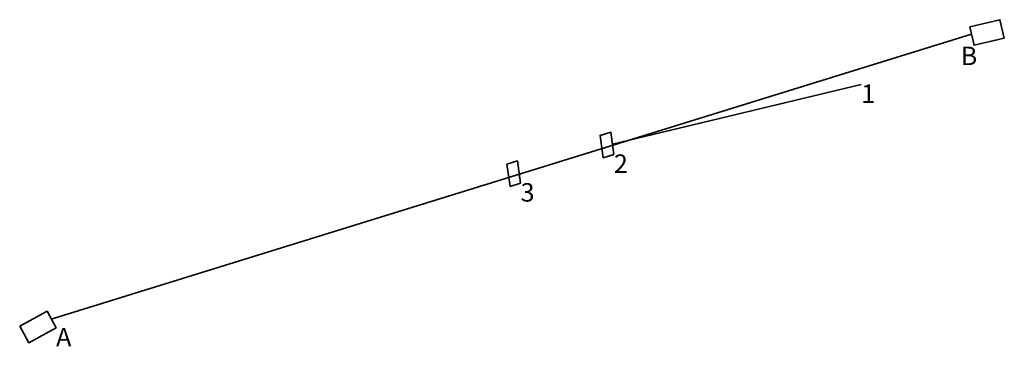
# Model space of a CAD drawing. Header units: metres. Extents: x 7396274.4 to 7396327.7, y 5814161.6 to 5814179.3.
import ezdxf

# ---------------------------------------------------------------- set-up
doc = ezdxf.new("R2010")
doc.units = ezdxf.units.M
doc.layers.add('AKP_KANALIZACJA TELET', color=30, linetype='Continuous', lineweight=35)
doc.layers.add('AKP_SIEĆ ODW PROJ', color=36, linetype='Continuous', lineweight=35)
doc.styles.add('Arial', font='txt', dxfattribs={"height": 1})

msp = doc.modelspace()

# ---------------------------------------------------------------- linework, layer by layer
at = {"layer": 'AKP_KANALIZACJA TELET'}
for points in [[(7396325.842, 5814178.902), (7396327.48, 5814179.289), (7396327.716, 5814178.29), (7396326.078, 5814177.903)], [(7396274.396, 5814162.684), (7396275.875, 5814163.488), (7396276.365, 5814162.586), (7396274.886, 5814161.782)]]:
    msp.add_lwpolyline(points, close=True, dxfattribs=at)
at = {"layer": 'AKP_KANALIZACJA TELET', "ltscale": 2}
msp.add_lwpolyline([(7396276.107, 5814163.062), (7396325.934, 5814178.511)], dxfattribs=at)
at = {"layer": 'AKP_SIEĆ ODW PROJ'}
msp.add_lwpolyline([(7396319.97, 5814175.78), (7396306.493, 5814172.55)], dxfattribs=at)
at = {"layer": 'AKP_SIEĆ ODW PROJ', "ltscale": 0.5}
msp.add_lwpolyline([(7396306.573, 5814171.985), (7396306.402, 5814173.19), (7396305.829, 5814173.013), (7396305.999, 5814171.808), (7396306.573, 5814171.985)], dxfattribs=at)
at = {"layer": 'AKP_SIEĆ ODW PROJ', "ltscale": 0.5, "elevation": 0}
msp.add_lwpolyline([(7396301.521, 5814170.429), (7396301.351, 5814171.634), (7396300.777, 5814171.458), (7396300.948, 5814170.253), (7396301.521, 5814170.429)], dxfattribs=at)

# ---------------------------------------------------------------- texts
at = {"layer": 'AKP_KANALIZACJA TELET', "char_height": 1, "attachment_point": 1, "style": 'Arial'}
for s, insert in [('B', (7396325.353, 5814177.827)), ('A', (7396276.365, 5814162.586))]:
    msp.add_mtext_dynamic_manual_height_columns(s, width=4.2132, gutter_width=1, heights=[0], dxfattribs=dict(at, insert=insert))
at = {"layer": 'AKP_SIEĆ ODW PROJ', "char_height": 1, "attachment_point": 1, "style": 'Arial'}
for s, insert in [('1', (7396319.97, 5814175.78)), ('2', (7396306.573, 5814171.985)), ('3', (7396301.521, 5814170.429, 0))]:
    msp.add_mtext_dynamic_manual_height_columns(s, width=4.2132, gutter_width=1, heights=[0], dxfattribs=dict(at, insert=insert))

doc.saveas('drawing.dxf')
